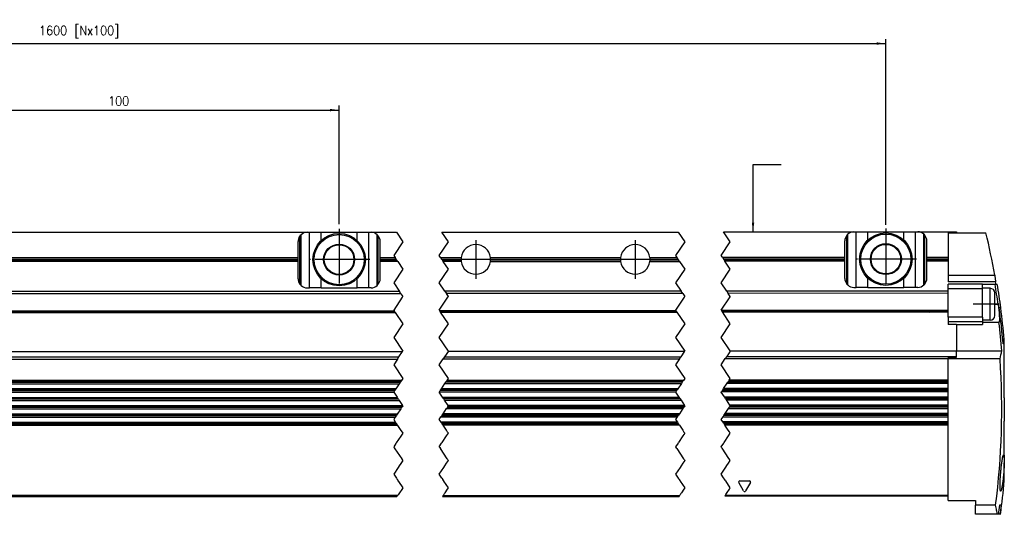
# Model space of a CAD drawing. Header units: millimetres. Extents: x -285 to 2170, y -280 to 203.
# Tile 8 of 32: x 1 to 218, y -18 to 90. Entities that reach past the tile are written whole.
import ezdxf

# ---------------------------------------------------------------- set-up
doc = ezdxf.new("R2010")
doc.units = ezdxf.units.MM
doc.linetypes.add('DOT_CENTER', pattern=[14, 12, -1, 0, -1])
doc.layers.add('1', color=7, linetype='Continuous')
doc.styles.add('CONVERTER_11', font='txt.shx', dxfattribs={"width": 0.9})
doc.dimstyles.new('ME10_DIM_43', dxfattribs={"dimtxt": 2, "dimasz": 2, "dimexe": 1, "dimexo": 1, "dimgap": 1, "dimtad": 1, "dimdsep": 46, "dimtxsty": 'CONVERTER_11', "dimsah": 1, "dimcen": 0.09, "dimclrd": 2, "dimclre": 2, "dimclrt": 2, "dimadec": 0, "dimazin": 0, "dimtfac": 1, "dimtdec": 4, "dimtix": 1, "dimtmove": 0, "dimatfit": 3, "dimfxl": 1, "dimtolj": 1, "dimtzin": 0, "dimarcsym": 0})
doc.dimstyles.new('ME10_DIM_47', dxfattribs={"dimtxt": 2, "dimasz": 2, "dimexe": 1, "dimexo": 1, "dimgap": 1, "dimtad": 1, "dimdsep": 46, "dimtxsty": 'CONVERTER_11', "dimsah": 1, "dimcen": 0.09, "dimclrd": 2, "dimclre": 2, "dimclrt": 2, "dimadec": 0, "dimazin": 0, "dimtfac": 1, "dimtdec": 4, "dimtix": 1, "dimtmove": 0, "dimatfit": 3, "dimfxl": 1, "dimtolj": 1, "dimtzin": 0, "dimarcsym": 0})
doc.dimstyles.get("Standard").update_dxf_attribs({"dimtxt": 0.18, "dimasz": 0.18, "dimexe": 0.18, "dimexo": 0.0625, "dimgap": 0.09, "dimtad": 0, "dimtih": 1, "dimtoh": 1, "dimdec": 4, "dimzin": 0, "dimdsep": 46, "dimtxsty": 'Standard', "dimcen": 0.09, "dimadec": 0, "dimazin": 0, "dimtfac": 1, "dimtdec": 4, "dimtofl": 0, "dimtmove": 0, "dimatfit": 3, "dimfxl": 1, "dimtolj": 1, "dimtzin": 0, "dimarcsym": 0})

# ---------------------------------------------------------------- blocks, each defined once
blk = doc.blocks.new('REGLA__36', base_point=(-163.4, -18.42))
at = {"color": 7, "linetype": 'Continuous'}
for p, q in [((-21.4, 43.58), (64.6, 43.59)), ((64.6, 43.59), (65.1, 43.59)), ((65.1, 43.59), (67.66, 43.59)), ((67.66, 43.59), (75.54, 43.59)), ((75.54, 43.59), (78.1, 43.59)), ((78.1, 43.59), (78.6, 43.59)), ((78.6, 43.59), (84.17, 43.59)), ((94.15, 43.63), (146.03, 43.63)), ((156, 43.68), (184.6, 43.68)), ((184.6, 43.68), (185.1, 43.68)), ((185.1, 43.68), (187.66, 43.68)), ((187.66, 43.68), (195.54, 43.69)), ((195.54, 43.69), (198.1, 43.69)), ((198.1, 43.69), (198.6, 43.69)), ((198.6, 43.69), (207.1, 43.69)), ((205.3, 43.49), (205.3, 38.13)), ((205.3, 43.49), (207.1, 43.49)), ((207.1, 43.69), (207.1, 43.49)), ((207.1, 43.49), (213.56, 43.49)), ((62.6, 38.03), (62.6, 41.59)), ((79.96, 31.93), (79.96, 43.05)), ((80.12, 42.88), (80.12, 32.1)), ((80.6, 38.03), (80.6, 41.59)), ((182.6, 38.13), (182.6, 41.68)), ((199.96, 32.03), (199.96, 43.15)), ((200.12, 42.98), (200.12, 32.19)), ((200.6, 38.13), (200.6, 41.69)), ((-19.4, 38.03), (62.6, 38.03)), ((62.6, 37.15), (-19.4, 37.14)), ((62.6, 37.15), (62.6, 38.03)), ((62.6, 33.39), (62.6, 37.15)), ((80.6, 38.03), (83.88, 38.03)), ((80.6, 37.15), (80.6, 38.03)), ((80.6, 33.39), (80.6, 37.15)), ((84.47, 37.15), (80.6, 37.15)), ((93.85, 38.07), (98.38, 38.07)), ((98.38, 37.19), (94.44, 37.19)), ((104.82, 38.07), (133.38, 38.07)), ((104.82, 37.19), (133.38, 37.19)), ((139.82, 38.07), (145.74, 38.08)), ((139.82, 37.19), (146.33, 37.19)), ((155.71, 38.12), (182.6, 38.13)), ((182.6, 37.24), (156.29, 37.24)), ((182.6, 37.24), (182.6, 38.13)), ((182.6, 33.48), (182.6, 37.24)), ((200.6, 37.24), (200.6, 38.13)), ((200.6, 38.13), (205.3, 38.13)), ((200.6, 33.49), (200.6, 37.24)), ((205.3, 37.24), (200.6, 37.24)), ((205.3, 38.13), (205.3, 37.24)), ((205.3, 37.24), (205.3, 34.19)), ((205.3, 34.19), (215.5, 34.19)), ((205.3, 34.19), (205.3, 32.69)), ((215.67, 32.69), (205.3, 32.69)), ((84.84, 30.59), (-151.1, 30.58)), ((64.6, 31.39), (65.1, 31.39)), ((67.66, 31.39), (65.1, 31.39)), ((67.66, 31.39), (75.54, 31.39)), ((78.1, 31.39), (75.54, 31.39)), ((78.6, 31.39), (78.1, 31.39)), ((146.7, 30.63), (94.82, 30.63)), ((205.3, 30.69), (156.67, 30.68)), ((184.6, 31.48), (185.1, 31.48)), ((187.66, 31.48), (185.1, 31.48)), ((187.66, 31.48), (195.54, 31.49)), ((198.1, 31.49), (195.54, 31.49)), ((198.6, 31.49), (198.1, 31.49)), ((205.3, 31.19), (205.3, 32.19)), ((212.8, 32.19), (205.3, 32.19)), ((205.3, 30.69), (205.3, 31.19)), ((205.3, 30.19), (205.3, 30.69)), ((212.8, 32.19), (215.57, 32.19)), ((212.8, 31.29), (212.8, 32.19)), ((212.8, 31.19), (212.8, 31.29)), ((214.5, 31.29), (212.8, 31.29)), ((212.8, 24.94), (212.8, 31.19)), ((215.5, 27.79), (215.5, 30.29)), ((215.57, 32.19), (216.07, 32.19)), ((205.3, 26.48), (205.3, 30.19)), ((-151.1, 26.17), (83.78, 26.19)), ((-147.03, 26), (83.89, 26.01)), ((93.75, 26.23), (145.63, 26.23)), ((93.87, 26.05), (145.75, 26.05)), ((155.6, 26.28), (205.3, 26.28)), ((155.72, 26.1), (201.23, 26.11)), ((201.05, 26.28), (201.3, 26.04)), ((201.3, 26.28), (201.3, 26.04)), ((205.3, 26.04), (201.3, 26.04)), ((205.3, 24.94), (205.3, 26.48)), ((215.5, 25.29), (215.5, 27.79)), ((216.82, 26.99), (216.48, 26.99)), ((216.84, 26.99), (216.82, 26.99)), ((205.3, 24.94), (205.3, 23.95)), ((205.3, 23.95), (205.3, 23.37)), ((212.8, 24.94), (212.8, 24.29)), ((212.8, 24.29), (212.8, 23.95)), ((214.5, 24.29), (212.8, 24.29)), ((212.8, 23.95), (212.8, 23.81)), ((216.42, 23.81), (212.8, 23.81)), ((212.8, 23.81), (212.8, 23.37)), ((207.1, 23.37), (205.3, 23.37)), ((207.1, 23.37), (207.1, 17.55)), ((207.1, 23.37), (207.1, 23.37)), ((207.1, 23.37), (212.8, 23.37)), ((217.6, 19.09), (217.6, 20.08)), ((-152.9, 17.44), (85.54, 17.46)), ((95.57, 17.5), (147.46, 17.5)), ((157.42, 17.55), (207.1, 17.55)), ((207.1, 17.55), (207.1, 17.55)), ((207.1, 17.55), (217.02, 17.55)), ((207.1, 16.33), (207.1, 17.55)), ((217.6, 19.09), (217.35, 19.09)), ((217.6, 7.26), (217.6, 19.09)), ((205.3, 16.21), (207.1, 16.21)), ((205.3, 16.21), (205.3, 15.86)), ((205.3, 15.86), (205.3, 15.81)), ((205.3, 11.13), (205.3, 15.81)), ((216.66, 15.81), (205.3, 15.81)), ((207.1, 16.21), (207.1, 16.33)), ((85.26, 11.04), (-151.1, 11.02)), ((147.18, 11.08), (95.29, 11.08)), ((205.3, 11.13), (157.21, 11.13)), ((205.3, 10.45), (205.3, 11.13)), ((-151.1, 10.34), (84.8, 10.35)), ((84.04, 9.2), (-151.1, 9.19)), ((145.95, 9.25), (94.06, 9.24)), ((94.83, 10.39), (146.72, 10.4)), ((205.3, 9.3), (155.99, 9.3)), ((156.75, 10.45), (205.3, 10.45)), ((205.3, 9.3), (205.3, 10.45)), ((205.3, 8.62), (205.3, 9.3)), ((-151.1, 8.5), (83.58, 8.52)), ((-151.1, 7.35), (84.32, 7.37)), ((-151.1, 6.67), (84.78, 6.69)), ((93.61, 8.56), (145.5, 8.56)), ((94.3, 7.41), (146.18, 7.41)), ((94.75, 6.73), (146.64, 6.73)), ((155.53, 8.61), (205.3, 8.62)), ((156.15, 7.46), (205.3, 7.47)), ((156.6, 6.78), (205.3, 6.78)), ((205.3, 7.47), (205.3, 8.62)), ((205.3, 6.78), (205.3, 7.47)), ((205.3, 5.63), (205.3, 6.78)), ((85.54, 5.54), (-151.1, 5.52)), ((-151.1, 4.84), (85.14, 4.85)), ((95.16, 4.89), (147.05, 4.9)), ((147.4, 5.58), (95.52, 5.58)), ((157.09, 4.95), (205.3, 4.95)), ((205.3, 5.63), (157.37, 5.63)), ((205.3, 4.95), (205.3, 5.63)), ((205.3, 3.8), (205.3, 4.95)), ((84.37, 3.7), (-151.1, 3.69)), ((-151.1, 3.01), (83.92, 3.02)), ((93.94, 3.06), (145.83, 3.06)), ((146.29, 3.75), (94.4, 3.74)), ((155.86, 3.11), (205.3, 3.12)), ((205.3, 3.8), (156.32, 3.8)), ((205.3, 3.12), (205.3, 3.8)), ((205.3, 1.97), (205.3, 3.12)), ((83.99, 1.87), (-151.1, 1.86)), ((84.44, 1.19), (-151.1, 1.17)), ((145.85, 1.91), (93.96, 1.91)), ((146.3, 1.23), (94.42, 1.23)), ((205.3, 1.97), (155.81, 1.96)), ((205.3, 1.28), (156.27, 1.28)), ((205.3, 1.28), (205.3, 1.97)), ((205.3, -14.11), (205.3, 1.28)), ((217.6, -5.87), (217.6, 2.16)), ((217.6, -5.87), (217.6, -6.98)), ((217.6, -10.94), (217.6, -6.98)), ((-151.1, -14.42), (84.3, -14.41)), ((94.32, -14.37), (146.21, -14.37)), ((205.3, -14.31), (156.24, -14.32)), ((205.3, -15.31), (205.3, -14.11)), ((205.3, -15.31), (211.3, -15.31)), ((211.3, -15.31), (211.3, -16.33)), ((211.3, -18.31), (211.3, -16.33)), ((215.7, -16.33), (211.3, -16.33)), ((216.58, -16.26), (217.01, -16.26)), ((216.11, -18.31), (211.3, -18.31)), ((216.31, -18.31), (216.11, -18.31)), ((216.74, -18.31), (216.31, -18.31)), ((216.75, -18.31), (216.74, -18.31))]:
    blk.add_line(p, q, dxfattribs=at)
at = {"color": 3, "linetype": 'Continuous'}
for p, q in [((65.1, 31.39), (65.1, 43.59)), ((67.66, 41.78), (67.66, 43.59)), ((75.54, 41.78), (75.54, 43.59)), ((78.1, 31.39), (78.1, 43.59)), ((185.1, 31.48), (185.1, 43.68)), ((187.66, 41.87), (187.66, 43.68)), ((195.54, 41.87), (195.54, 43.69)), ((198.1, 31.49), (198.1, 43.69)), ((62.93, 42.7), (62.93, 32.28)), ((63.23, 31.93), (63.23, 43.05)), ((182.93, 42.79), (182.93, 32.38)), ((183.23, 32.02), (183.23, 43.14)), ((-19.4, 37.65), (62.6, 37.66)), ((-19.4, 37.51), (62.6, 37.52)), ((80.6, 37.66), (84.13, 37.66)), ((80.6, 37.52), (84.22, 37.52)), ((94.1, 37.7), (98.35, 37.7)), ((94.2, 37.56), (98.35, 37.56)), ((104.85, 37.7), (133.35, 37.7)), ((104.85, 37.56), (133.35, 37.56)), ((139.85, 37.7), (145.99, 37.7)), ((139.85, 37.56), (146.08, 37.56)), ((155.95, 37.75), (182.6, 37.76)), ((156.05, 37.61), (182.6, 37.61)), ((200.6, 37.76), (205.3, 37.76)), ((200.6, 37.61), (205.3, 37.62)), ((67.66, 31.39), (67.66, 33.4)), ((75.54, 31.39), (75.54, 33.4)), ((187.66, 31.48), (187.66, 33.5)), ((195.54, 31.49), (195.54, 33.5)), ((212.8, 31.19), (205.3, 31.19)), ((214.5, 27.79), (214.5, 31.29)), ((85.17, 30.09), (-151.1, 30.08)), ((147.03, 30.13), (95.15, 30.13)), ((205.3, 30.19), (157, 30.18)), ((-151.1, 26.37), (83.64, 26.39)), ((-146.92, 26.1), (83.82, 26.12)), ((93.62, 26.43), (145.5, 26.43)), ((93.8, 26.16), (145.68, 26.16)), ((155.47, 26.48), (205.3, 26.48)), ((155.65, 26.21), (201.12, 26.21)), ((214.5, 24.29), (214.5, 27.79)), ((215.5, 27.8), (216.24, 27.8)), ((212.8, 24.94), (205.3, 24.94)), ((212.8, 23.95), (205.3, 23.95)), ((-152.9, 16.22), (84.72, 16.23)), ((-151.1, 15.75), (84.41, 15.77)), ((94.44, 15.81), (146.33, 15.81)), ((94.75, 16.27), (146.64, 16.28)), ((156.36, 15.86), (205.3, 15.86)), ((156.67, 16.32), (207.1, 16.33)), ((146.99, 10.81), (95.11, 10.81)), ((205.3, 10.86), (157.03, 10.86)), ((85.08, 10.77), (-151.1, 10.75)), ((84.99, 10.62), (-151.1, 10.61)), ((83.86, 8.93), (-151.1, 8.92)), ((83.76, 8.79), (-151.1, 8.78)), ((145.68, 8.83), (93.79, 8.83)), ((145.77, 8.98), (93.88, 8.97)), ((146.9, 10.67), (95.01, 10.66)), ((205.3, 8.89), (155.71, 8.88)), ((205.3, 9.03), (155.81, 9.02)), ((205.3, 10.72), (156.93, 10.72)), ((84.5, 7.1), (-151.1, 7.08)), ((84.6, 6.96), (-151.1, 6.94)), ((146.36, 7.14), (94.48, 7.14)), ((146.45, 7), (94.57, 7)), ((205.3, 7.19), (156.33, 7.19)), ((205.3, 7.05), (156.42, 7.05)), ((85.41, 5.27), (-151.1, 5.25)), ((85.32, 5.13), (-151.1, 5.11)), ((147.23, 5.17), (95.35, 5.16)), ((147.33, 5.31), (95.44, 5.31)), ((205.3, 5.22), (157.27, 5.22)), ((205.3, 5.36), (157.36, 5.36)), ((84.19, 3.43), (-151.1, 3.42)), ((84.1, 3.29), (-151.1, 3.28)), ((146.01, 3.34), (94.12, 3.33)), ((146.11, 3.48), (94.22, 3.47)), ((205.3, 3.39), (156.05, 3.38)), ((205.3, 3.53), (156.14, 3.53)), ((84.17, 1.6), (-151.1, 1.58)), ((84.26, 1.46), (-151.1, 1.44)), ((146.03, 1.64), (94.14, 1.64)), ((146.12, 1.5), (94.24, 1.5)), ((205.3, 1.7), (155.99, 1.69)), ((205.3, 1.55), (156.09, 1.55)), ((160.38, -13.19), (159.32, -11.34)), ((159.53, -10.97), (161.67, -10.97)), ((161.88, -11.34), (160.82, -13.19)), ((84.43, -14.21), (-151.1, -14.22)), ((94.46, -14.17), (146.34, -14.17)), ((156.38, -14.12), (205.3, -14.11))]:
    blk.add_line(p, q, dxfattribs=at)
at = {"color": 2, "linetype": 'DOT_CENTER'}
for p, q in [((84.17, 43.59), (85.57, 41.5)), ((95.57, 41.5), (94.15, 43.63)), ((146.03, 43.63), (147.46, 41.5)), ((157.46, 41.5), (156, 43.68)), ((85.57, 41.5), (83.57, 38.5)), ((93.57, 38.5), (95.57, 41.5)), ((147.46, 41.5), (145.46, 38.5)), ((155.46, 38.5), (157.46, 41.5)), ((83.57, 38.5), (83.88, 38.03)), ((84.13, 37.66), (83.88, 38.03)), ((84.13, 37.66), (84.22, 37.52)), ((84.47, 37.15), (84.22, 37.52)), ((84.47, 37.15), (85.57, 35.5)), ((93.85, 38.07), (93.57, 38.5)), ((93.85, 38.07), (94.1, 37.7)), ((94.2, 37.56), (94.1, 37.7)), ((94.2, 37.56), (94.44, 37.19)), ((95.57, 35.5), (94.44, 37.19)), ((145.46, 38.5), (145.74, 38.08)), ((145.99, 37.7), (145.74, 38.08)), ((145.99, 37.7), (146.08, 37.56)), ((146.33, 37.19), (146.08, 37.56)), ((146.33, 37.19), (147.46, 35.5)), ((155.71, 38.12), (155.46, 38.5)), ((155.71, 38.12), (155.95, 37.75)), ((156.05, 37.61), (155.95, 37.75)), ((156.05, 37.61), (156.29, 37.24)), ((157.46, 35.5), (156.29, 37.24)), ((85.57, 35.5), (83.57, 32.5)), ((93.57, 32.5), (95.57, 35.5)), ((147.46, 35.5), (145.46, 32.5)), ((155.46, 32.5), (157.46, 35.5)), ((83.57, 32.5), (84.84, 30.59)), ((94.82, 30.63), (93.57, 32.5)), ((145.46, 32.5), (146.7, 30.63)), ((156.67, 30.68), (155.46, 32.5)), ((85.17, 30.09), (84.84, 30.59)), ((94.82, 30.63), (95.15, 30.13)), ((147.03, 30.13), (146.7, 30.63)), ((156.67, 30.68), (157, 30.18)), ((85.45, 29.32), (83.57, 26.5)), ((85.17, 30.09), (85.57, 29.5)), ((85.57, 29.5), (85.45, 29.32)), ((93.57, 26.5), (95.47, 29.36)), ((95.57, 29.5), (95.15, 30.13)), ((95.47, 29.36), (95.57, 29.5)), ((147.36, 29.36), (145.46, 26.5)), ((147.03, 30.13), (147.46, 29.5)), ((147.46, 29.5), (147.36, 29.36)), ((155.46, 26.5), (157.4, 29.41)), ((157.46, 29.5), (157, 30.18)), ((157.4, 29.41), (157.46, 29.5)), ((83.57, 26.5), (83.64, 26.39)), ((83.64, 26.39), (83.78, 26.19)), ((83.78, 26.19), (83.82, 26.12)), ((83.89, 26.01), (83.82, 26.12)), ((83.89, 26.01), (85.57, 23.5)), ((93.62, 26.43), (93.57, 26.5)), ((93.62, 26.43), (93.75, 26.23)), ((93.8, 26.16), (93.75, 26.23)), ((93.8, 26.16), (93.87, 26.05)), ((95.57, 23.5), (93.87, 26.05)), ((145.46, 26.5), (145.5, 26.43)), ((145.63, 26.23), (145.5, 26.43)), ((145.63, 26.23), (145.68, 26.16)), ((145.75, 26.05), (145.68, 26.16)), ((145.75, 26.05), (147.46, 23.5)), ((155.47, 26.48), (155.46, 26.5)), ((155.47, 26.48), (155.6, 26.28)), ((155.65, 26.21), (155.6, 26.28)), ((155.65, 26.21), (155.72, 26.1)), ((157.46, 23.5), (155.72, 26.1)), ((85.57, 23.5), (83.57, 20.5)), ((93.57, 20.5), (95.57, 23.5)), ((147.46, 23.5), (145.46, 20.5)), ((155.46, 20.5), (157.46, 23.5)), ((83.57, 20.5), (85.57, 17.5)), ((95.57, 17.5), (93.57, 20.5)), ((145.46, 20.5), (147.46, 17.5)), ((157.42, 17.55), (155.46, 20.5)), ((84.72, 16.23), (85.54, 17.46)), ((85.57, 17.5), (85.54, 17.46)), ((95.57, 17.5), (94.75, 16.27)), ((95.57, 17.5), (95.57, 17.5)), ((146.64, 16.28), (147.46, 17.5)), ((157.46, 17.5), (156.67, 16.32)), ((157.42, 17.55), (157.46, 17.5)), ((84.41, 15.77), (83.57, 14.5)), ((84.41, 15.77), (84.72, 16.23)), ((93.57, 14.5), (94.44, 15.81)), ((94.75, 16.27), (94.44, 15.81)), ((146.33, 15.81), (145.46, 14.5)), ((146.33, 15.81), (146.64, 16.28)), ((155.46, 14.5), (156.36, 15.86)), ((156.67, 16.32), (156.36, 15.86)), ((83.57, 14.5), (85.57, 11.5)), ((95.57, 11.5), (93.57, 14.5)), ((145.46, 14.5), (147.46, 11.5)), ((157.46, 11.5), (155.46, 14.5)), ((85.26, 11.04), (85.08, 10.77)), ((85.57, 11.5), (85.26, 11.04)), ((95.11, 10.81), (95.29, 11.08)), ((95.29, 11.08), (95.57, 11.5)), ((146.99, 10.81), (146.9, 10.67)), ((147.18, 11.08), (146.99, 10.81)), ((147.46, 11.5), (147.18, 11.08)), ((156.93, 10.72), (157.03, 10.86)), ((157.03, 10.86), (157.21, 11.13)), ((157.21, 11.13), (157.46, 11.5)), ((83.76, 8.79), (83.58, 8.52)), ((83.86, 8.93), (83.76, 8.79)), ((84.04, 9.2), (83.86, 8.93)), ((84.8, 10.35), (84.04, 9.2)), ((84.99, 10.62), (84.8, 10.35)), ((85.08, 10.77), (84.99, 10.62)), ((93.61, 8.56), (93.79, 8.83)), ((93.79, 8.83), (93.88, 8.97)), ((93.88, 8.97), (94.06, 9.24)), ((94.06, 9.24), (94.83, 10.39)), ((94.83, 10.39), (95.01, 10.66)), ((95.01, 10.66), (95.11, 10.81)), ((145.68, 8.83), (145.5, 8.56)), ((145.77, 8.98), (145.68, 8.83)), ((145.95, 9.25), (145.77, 8.98)), ((146.72, 10.4), (145.95, 9.25)), ((146.9, 10.67), (146.72, 10.4)), ((155.53, 8.61), (155.71, 8.88)), ((155.71, 8.88), (155.81, 9.02)), ((155.81, 9.02), (155.99, 9.3)), ((155.99, 9.3), (156.75, 10.45)), ((156.75, 10.45), (156.93, 10.72)), ((83.58, 8.52), (83.57, 8.5)), ((83.57, 8.5), (84.32, 7.37)), ((84.32, 7.37), (84.5, 7.1)), ((84.5, 7.1), (84.6, 6.96)), ((84.6, 6.96), (84.78, 6.69)), ((84.78, 6.69), (85.54, 5.54)), ((93.57, 8.5), (93.61, 8.56)), ((94.3, 7.41), (93.57, 8.5)), ((94.48, 7.14), (94.3, 7.41)), ((94.57, 7), (94.48, 7.14)), ((94.75, 6.73), (94.57, 7)), ((95.52, 5.58), (94.75, 6.73)), ((145.5, 8.56), (145.46, 8.5)), ((145.46, 8.5), (146.18, 7.41)), ((146.18, 7.41), (146.36, 7.14)), ((146.36, 7.14), (146.45, 7)), ((146.45, 7), (146.64, 6.73)), ((146.64, 6.73), (147.4, 5.58)), ((155.46, 8.5), (155.53, 8.61)), ((156.15, 7.46), (155.46, 8.5)), ((156.33, 7.19), (156.15, 7.46)), ((156.42, 7.05), (156.33, 7.19)), ((156.6, 6.78), (156.42, 7.05)), ((157.37, 5.63), (156.6, 6.78)), ((85.14, 4.85), (84.37, 3.7)), ((85.32, 5.13), (85.14, 4.85)), ((85.41, 5.27), (85.32, 5.13)), ((85.57, 5.5), (85.41, 5.27)), ((85.54, 5.54), (85.57, 5.5)), ((94.4, 3.74), (95.16, 4.89)), ((95.16, 4.89), (95.35, 5.16)), ((95.35, 5.16), (95.44, 5.31)), ((95.44, 5.31), (95.57, 5.5)), ((95.57, 5.5), (95.52, 5.58)), ((147.05, 4.9), (146.29, 3.75)), ((147.23, 5.17), (147.05, 4.9)), ((147.33, 5.31), (147.23, 5.17)), ((147.46, 5.5), (147.33, 5.31)), ((147.4, 5.58), (147.46, 5.5)), ((156.32, 3.8), (157.09, 4.95)), ((157.09, 4.95), (157.27, 5.22)), ((157.27, 5.22), (157.36, 5.36)), ((157.36, 5.36), (157.46, 5.5)), ((157.46, 5.5), (157.37, 5.63)), ((83.92, 3.02), (83.57, 2.5)), ((83.57, 2.5), (83.99, 1.87)), ((84.1, 3.29), (83.92, 3.02)), ((84.19, 3.43), (84.1, 3.29)), ((84.37, 3.7), (84.19, 3.43)), ((93.57, 2.5), (93.94, 3.06)), ((93.96, 1.91), (93.57, 2.5)), ((93.94, 3.06), (94.12, 3.33)), ((94.12, 3.33), (94.22, 3.47)), ((94.22, 3.47), (94.4, 3.74)), ((145.83, 3.06), (145.46, 2.5)), ((145.46, 2.5), (145.85, 1.91)), ((146.01, 3.34), (145.83, 3.06)), ((146.11, 3.48), (146.01, 3.34)), ((146.29, 3.75), (146.11, 3.48)), ((155.46, 2.5), (155.86, 3.11)), ((155.81, 1.96), (155.46, 2.5)), ((155.86, 3.11), (156.05, 3.38)), ((156.05, 3.38), (156.14, 3.53)), ((156.14, 3.53), (156.32, 3.8)), ((83.99, 1.87), (84.17, 1.6)), ((84.17, 1.6), (84.23, 1.51)), ((84.23, 1.51), (84.26, 1.46)), ((84.26, 1.46), (84.44, 1.19)), ((84.44, 1.19), (85.17, 0.1)), ((85.17, 0.1), (85.43, -0.3)), ((94.14, 1.64), (93.96, 1.91)), ((94.21, 1.55), (94.14, 1.64)), ((94.24, 1.5), (94.21, 1.55)), ((94.42, 1.23), (94.24, 1.5)), ((95.15, 0.14), (94.42, 1.23)), ((95.41, -0.26), (95.15, 0.14)), ((145.85, 1.91), (146.03, 1.64)), ((146.03, 1.64), (146.09, 1.55)), ((146.09, 1.55), (146.12, 1.5)), ((146.12, 1.5), (146.3, 1.23)), ((146.3, 1.23), (147.03, 0.14)), ((147.03, 0.14), (147.29, -0.25)), ((155.99, 1.69), (155.81, 1.96)), ((156.06, 1.6), (155.99, 1.69)), ((156.09, 1.55), (156.06, 1.6)), ((156.27, 1.28), (156.09, 1.55)), ((157, 0.19), (156.27, 1.28)), ((157.26, -0.21), (157, 0.19)), ((85.14, -1.15), (84.15, -2.62)), ((85.57, -0.5), (85.14, -1.15)), ((85.43, -0.3), (85.57, -0.5)), ((94.18, -2.58), (95.16, -1.11)), ((95.16, -1.11), (95.57, -0.5)), ((95.57, -0.5), (95.41, -0.26)), ((147.05, -1.11), (146.07, -2.58)), ((147.46, -0.5), (147.05, -1.11)), ((147.29, -0.25), (147.46, -0.5)), ((156.1, -2.53), (157.08, -1.06)), ((157.08, -1.06), (157.46, -0.5)), ((157.46, -0.5), (157.26, -0.21)), ((84.06, -2.76), (83.57, -3.5)), ((83.57, -3.5), (83.71, -3.71)), ((83.71, -3.71), (83.84, -3.91)), ((83.84, -3.91), (85.33, -6.15)), ((84.15, -2.62), (84.06, -2.76)), ((93.57, -3.5), (94.09, -2.72)), ((93.68, -3.67), (93.57, -3.5)), ((93.68, -3.67), (93.82, -3.87)), ((95.31, -6.11), (93.82, -3.87)), ((94.18, -2.58), (94.09, -2.72)), ((145.98, -2.71), (145.46, -3.5)), ((145.46, -3.5), (145.57, -3.67)), ((145.7, -3.87), (145.57, -3.67)), ((145.7, -3.87), (147.19, -6.1)), ((145.98, -2.71), (146.07, -2.58)), ((155.46, -3.5), (156.01, -2.67)), ((155.53, -3.62), (155.46, -3.5)), ((155.53, -3.62), (155.67, -3.82)), ((157.16, -6.05), (155.67, -3.82)), ((156.01, -2.67), (156.1, -2.53)), ((85.33, -6.15), (85.38, -6.22)), ((85.38, -6.22), (85.51, -6.41)), ((85.51, -6.41), (85.57, -6.5)), ((95.35, -6.18), (95.31, -6.11)), ((95.48, -6.37), (95.35, -6.18)), ((95.57, -6.5), (95.48, -6.37)), ((147.19, -6.1), (147.24, -6.17)), ((147.24, -6.17), (147.37, -6.37)), ((147.37, -6.37), (147.46, -6.5)), ((157.21, -6.13), (157.16, -6.05)), ((157.33, -6.32), (157.21, -6.13)), ((157.46, -6.5), (157.33, -6.32)), ((84.53, -8.06), (83.57, -9.5)), ((84.78, -7.69), (84.53, -8.06)), ((85.14, -7.15), (84.78, -7.69)), ((85.57, -6.5), (85.14, -7.15)), ((93.57, -9.5), (94.56, -8.02)), ((94.56, -8.02), (94.8, -7.65)), ((94.8, -7.65), (95.17, -7.11)), ((95.17, -7.11), (95.57, -6.5)), ((146.45, -8.01), (145.46, -9.5)), ((146.69, -7.64), (146.45, -8.01)), ((147.05, -7.1), (146.69, -7.64)), ((147.46, -6.5), (147.05, -7.1)), ((155.46, -9.5), (156.48, -7.97)), ((156.48, -7.97), (156.73, -7.6)), ((156.73, -7.6), (157.09, -7.05)), ((157.09, -7.05), (157.46, -6.5)), ((83.57, -9.5), (84.16, -10.39)), ((84.16, -10.39), (84.35, -10.68)), ((84.35, -10.68), (84.37, -10.7)), ((84.37, -10.7), (84.53, -10.94)), ((94.14, -10.35), (93.57, -9.5)), ((94.14, -10.35), (94.33, -10.64)), ((94.33, -10.64), (94.35, -10.67)), ((94.5, -10.9), (94.35, -10.67)), ((145.46, -9.5), (146.02, -10.35)), ((146.21, -10.63), (146.02, -10.35)), ((146.23, -10.66), (146.21, -10.63)), ((146.23, -10.66), (146.38, -10.89)), ((155.99, -10.3), (155.46, -9.5)), ((156.18, -10.59), (155.99, -10.3)), ((156.2, -10.61), (156.18, -10.59)), ((156.35, -10.84), (156.2, -10.61)), ((84.59, -11.03), (84.53, -10.94)), ((84.59, -11.03), (84.63, -11.08)), ((84.63, -11.08), (85.57, -12.5)), ((85.33, -12.86), (84.83, -13.61)), ((85.57, -12.5), (85.33, -12.86)), ((94.56, -10.99), (94.5, -10.9)), ((94.6, -11.05), (94.56, -10.99)), ((95.57, -12.5), (94.6, -11.05)), ((94.86, -13.57), (95.36, -12.82)), ((95.36, -12.82), (95.57, -12.5)), ((146.38, -10.89), (146.45, -10.99)), ((146.45, -10.99), (146.48, -11.04)), ((146.48, -11.04), (147.46, -12.5)), ((147.25, -12.81), (146.74, -13.57)), ((147.46, -12.5), (147.25, -12.81)), ((156.41, -10.94), (156.35, -10.84)), ((156.45, -10.99), (156.41, -10.94)), ((157.46, -12.5), (156.45, -10.99)), ((156.78, -13.52), (157.28, -12.76)), ((157.28, -12.76), (157.46, -12.5)), ((84.3, -14.41), (84.43, -14.21)), ((84.53, -14.06), (84.43, -14.21)), ((84.7, -13.81), (84.53, -14.06)), ((84.83, -13.61), (84.7, -13.81)), ((94.46, -14.17), (94.32, -14.37)), ((94.46, -14.17), (94.56, -14.02)), ((94.56, -14.02), (94.72, -13.77)), ((94.72, -13.77), (94.86, -13.57)), ((146.21, -14.37), (146.34, -14.17)), ((146.45, -14.01), (146.34, -14.17)), ((146.61, -13.77), (146.45, -14.01)), ((146.74, -13.57), (146.61, -13.77)), ((156.38, -14.12), (156.24, -14.32)), ((156.38, -14.12), (156.48, -13.96)), ((156.48, -13.96), (156.64, -13.72)), ((156.64, -13.72), (156.78, -13.52))]:
    blk.add_line(p, q, dxfattribs=at)
at = {"color": 7, "linetype": 'Continuous'}
for centre, radius in [((71.6, 37.59), 5.75), ((191.6, 37.69), 5.75), ((71.6, 37.59), 5.5), ((191.6, 37.69), 5.5), ((191.6, 37.69), 3.4), ((71.6, 37.59), 3.4), ((71.6, 37.59), 3.25), ((191.6, 37.69), 3.25)]:
    blk.add_circle(centre, radius, dxfattribs=at)
for centre, radius, start, end in [((64.6, 41.59), 2, 90.0039, 133.1086), ((78.6, 41.59), 2, 46.8992, 90.0039), ((184.6, 41.68), 2, 90.0039, 133.1086), ((198.6, 41.69), 2, 46.8992, 90.0039), ((50.33, 4.69), 167.78, 10.1243, 13.3683), ((64.6, 41.59), 2, 146.4466, 180.0039), ((64.6, 41.59), 2, 133.1086, 146.4466), ((78.6, 41.59), 2, 40.3188, 46.8992), ((78.6, 41.59), 2, 0.0039, 40.3188), ((184.6, 41.68), 2, 146.4466, 180.0039), ((184.6, 41.68), 2, 133.1086, 146.4466), ((198.6, 41.69), 2, 40.3188, 46.8992), ((198.6, 41.69), 2, 0.0039, 40.3188), ((101.6, 37.63), 3.25, 7.81, 172.1977), ((136.6, 37.63), 3.25, 7.81, 172.1977), ((101.6, 37.63), 3.25, 172.1977, 178.7572), ((101.6, 37.63), 3.25, 178.7572, 181.2506), ((101.6, 37.63), 3.25, 181.2506, 187.81), ((101.6, 37.63), 3.25, 187.81, 352.1977), ((101.6, 37.63), 3.25, 1.2506, 7.81), ((101.6, 37.63), 3.25, 352.1977, 358.7572), ((101.6, 37.63), 3.25, 358.7572, 1.2506), ((136.6, 37.63), 3.25, 172.1977, 178.7572), ((136.6, 37.63), 3.25, 178.7572, 181.2506), ((136.6, 37.63), 3.25, 181.2506, 187.81), ((136.6, 37.63), 3.25, 187.81, 352.1977), ((136.6, 37.63), 3.25, 1.2506, 7.81), ((136.6, 37.63), 3.25, 352.1977, 358.7572), ((136.6, 37.63), 3.25, 358.7572, 1.2506), ((64.6, 33.39), 2, 180.0039, 213.5612), ((78.6, 33.39), 2, 319.689, 0.0039), ((184.6, 33.48), 2, 180.0039, 213.5612), ((198.6, 33.49), 2, 319.689, 0.0039), ((50.33, 4.69), 167.7, 9.4358, 9.6092), ((64.6, 33.39), 2, 213.5612, 226.8992), ((64.6, 33.39), 2, 226.8992, 270.0039), ((78.6, 33.39), 2, 270.0039, 313.1086), ((78.6, 33.39), 2, 313.1086, 319.689), ((184.6, 33.48), 2, 213.5612, 226.8992), ((184.6, 33.48), 2, 226.8992, 270.0039), ((198.6, 33.49), 2, 270.0039, 313.1086), ((198.6, 33.49), 2, 313.1086, 319.689), ((214.5, 30.29), 1, 0.0039, 90.0039), ((50.33, 4.69), 167.51, 7.9279, 9.4463), ((50.33, 4.69), 168, 7.6254, 9.4185), ((50.33, 4.69), 167.63, 4.9255, 7.6422), ((50.33, 4.69), 167.97, 5.2558, 7.6266), ((214.5, 25.29), 1, 270.0039, 0.0039), ((50.33, 4.69), 167.19, 4.4118, 6.5655), ((193.24, 21.65), 24.14, 346.009, 350.2317), ((50.33, 4.69), 166.7, 352.7546, 3.8251), ((50.33, 4.69), 168, 352.1299, 354.6589), ((50.33, 4.69), 167.57, 352.1095, 352.8162), ((50.33, 4.69), 167.99, 352.1297, 352.8345)]:
    blk.add_arc(centre, radius, start, end, dxfattribs=at)
at = {"color": 3, "linetype": 'Continuous'}
for centre, start, end in [((159.53, -11.22), 90.0039, 210.0039), ((161.67, -11.22), 330.0039, 90.0039), ((160.6, -13.07), 210.0039, 330.0039)]:
    blk.add_arc(centre, 0.25, start, end, dxfattribs=at)
at = {"color": 7, "linetype": 'Continuous'}
for points, knots in [([(215.5, 34.19), (215.53, 33.94), (215.59, 33.44), (215.65, 32.94), (215.67, 32.69)], [0, 0, 0, 0, 0.755339, 1.510283, 1.510283, 1.510283, 1.510283]), ([(216.24, 27.8), (216.26, 27.64), (216.3, 27.36), (216.35, 26.96), (216.39, 26.63), (216.42, 26.25), (216.46, 25.84), (216.49, 25.42), (216.51, 25.01), (216.53, 24.62), (216.52, 24.27), (216.5, 24.04), (216.47, 23.92), (216.45, 23.85), (216.43, 23.82), (216.42, 23.81)], [0, 0, 0, 0, 0.465733, 0.869463, 1.204539, 1.464279, 2.015822, 2.436525, 2.728311, 3.227813, 3.615414, 3.796681, 3.913382, 3.982049, 4.019031, 4.019031, 4.019031, 4.019031]), ([(217.6, 7.26), (217.6, 7.24), (217.6, 7.21), (217.6, 7.14), (217.6, 7.05), (217.6, 6.95), (217.6, 6.84), (217.6, 6.75), (217.6, 6.65), (217.6, 6.51), (217.6, 6.34), (217.6, 6.14), (217.6, 5.86), (217.6, 5.52), (217.6, 5.12), (217.6, 4.75), (217.6, 4.43), (217.6, 4.18), (217.6, 3.96), (217.6, 3.78), (217.6, 3.63), (217.6, 3.46), (217.6, 3.27), (217.6, 3.07), (217.6, 2.9), (217.6, 2.77), (217.6, 2.67), (217.6, 2.57), (217.6, 2.47), (217.6, 2.36), (217.6, 2.28), (217.6, 2.21), (217.6, 2.17), (217.6, 2.16)], [0, 0, 0, 0, 0.036126, 0.110454, 0.19531, 0.302839, 0.432247, 0.500215, 0.5996, 0.732333, 0.900345, 1.105567, 1.349929, 1.732237, 2.134967, 2.550028, 2.833262, 3.08664, 3.307588, 3.493532, 3.641901, 3.750121, 3.994479, 4.199697, 4.367706, 4.500436, 4.599818, 4.667784, 4.797187, 4.904712, 4.989562, 5.044781, 5.1, 5.1, 5.1, 5.1]), ([(216.81, -13.22), (216.79, -13.2), (216.74, -13.16), (216.72, -13), (216.69, -12.79), (216.68, -12.48), (216.67, -12.1), (216.68, -11.62), (216.7, -10.97), (216.74, -10.16), (216.8, -9.35), (216.86, -8.7), (216.9, -8.24), (216.94, -7.86), (216.98, -7.56), (217.02, -7.24), (217.07, -6.89), (217.12, -6.52), (217.17, -6.24), (217.21, -6.03), (217.24, -5.84), (217.28, -5.67), (217.33, -5.51), (217.37, -5.38), (217.4, -5.27), (217.46, -5.23), (217.47, -5.22)], [0, 0, 0, 0, 0.063063, 0.199214, 0.449817, 0.711732, 1.117708, 1.598525, 2.14495, 3.064765, 4.044046, 4.575578, 5.038162, 5.424623, 5.727756, 5.940326, 6.399249, 6.769298, 7.055746, 7.263809, 7.398638, 7.633036, 7.797999, 7.906578, 8.045714, 8.112447, 8.112447, 8.112447, 8.112447]), ([(217.47, -5.22), (217.49, -5.23), (217.54, -5.28), (217.55, -5.38), (217.58, -5.5), (217.59, -5.67), (217.6, -5.8), (217.6, -5.87)], [0, 0, 0, 0, 0.071818, 0.1904741, 0.2942583, 0.4532835, 0.6808325, 0.6808325, 0.6808325, 0.6808325]), ([(217.6, -6.98), (217.6, -7.11), (217.59, -7.36), (217.57, -7.71), (217.55, -8.04), (217.53, -8.38), (217.51, -8.76), (217.48, -9.13), (217.45, -9.47), (217.42, -9.79), (217.38, -10.18), (217.33, -10.62), (217.27, -11.12), (217.21, -11.63), (217.13, -12.11), (217.06, -12.49), (216.99, -12.8), (216.93, -13), (216.88, -13.15), (216.83, -13.2), (216.81, -13.22)], [0, 0, 0, 0, 0.39671, 0.757805, 1.063794, 1.376579, 1.767895, 2.229187, 2.470786, 2.799166, 3.197205, 3.647806, 4.133912, 4.691401, 5.182773, 5.59836, 5.861958, 6.116197, 6.244941, 6.325426, 6.325426, 6.325426, 6.325426]), ([(216.11, -18.31), (216.08, -18.17), (216.02, -17.87), (215.92, -17.4), (215.81, -16.88), (215.73, -16.52), (215.7, -16.33)], [0, 0, 0, 0, 0.428379, 0.908768, 1.44654, 2.02344, 2.02344, 2.02344, 2.02344])]:
    blk.add_open_spline(points, degree=3, knots=knots, dxfattribs=at)
at = {"layer": '1', "color": 2, "linetype": 'DOT_CENTER'}
for p, q in [((71.6, 44.34), (71.6, 30.84)), ((191.6, 44.44), (191.6, 30.94)), ((191.6, 44.19), (191.6, 31.19)), ((101.6, 41.88), (101.6, 33.38)), ((136.6, 41.88), (136.6, 33.38)), ((78.35, 37.59), (64.85, 37.59)), ((105.85, 37.63), (97.35, 37.63)), ((140.85, 37.63), (132.35, 37.63)), ((198.35, 37.69), (184.85, 37.69)), ((198.1, 37.69), (185.1, 37.69)), ((216.5, 27.79), (210.8, 27.79))]:
    blk.add_line(p, q, dxfattribs=at)
blk = doc.blocks.new('Regla_G2_cm1540__37', base_point=(-163.4, -41.42))
blk.add_blockref('REGLA__36', (-163.4, -18.42))
blk = doc.blocks.new('*D82')
at = {"layer": '1', "color": 2, "linetype": 'Continuous'}
for p, q in [((-28.4, 45.33), (-28.4, 71.4)), ((71.6, 45.34), (71.6, 71.4)), ((-28.4, 70.4), (71.6, 70.4))]:
    blk.add_line(p, q, dxfattribs=at)
at = {"layer": '1', "color": 2}
for points in [[(-26.4, 70.66), (-26.4, 70.14), (-28.4, 70.4)], [(69.6, 70.14), (69.6, 70.66), (71.6, 70.4)]]:
    blk.add_solid(points, dxfattribs=at)
at = {"layer": '1', "color": 2, "insert": (20.9, 71.4), "char_height": 2, "attachment_point": 7, "rotation": 0.0001, "line_spacing_factor": 0.60024, "style": 'CONVERTER_11'}
blk.add_mtext('100', dxfattribs=at)
blk = doc.blocks.new('*D86')
at = {"layer": '1', "color": 2, "linetype": 'Continuous'}
for p, q in [((-128.4, 45.33), (-128.4, 86)), ((-128.4, 85), (191.6, 85)), ((191.6, 45.19), (191.6, 86))]:
    blk.add_line(p, q, dxfattribs=at)
at = {"layer": '1', "color": 2}
for points in [[(-126.4, 85.27), (-126.4, 84.74), (-128.4, 85)], [(189.6, 84.74), (189.6, 85.27), (191.6, 85)]]:
    blk.add_solid(points, dxfattribs=at)
at = {"layer": '1', "color": 2, "insert": (5.73, 86.2), "char_height": 2, "attachment_point": 7, "rotation": 0.0001, "line_spacing_factor": 0.60024, "style": 'CONVERTER_11'}
blk.add_mtext('\\C2;\\C2;1600\\C2; [Nx100]', dxfattribs=at)
blk = doc.blocks.new('A__38', base_point=(17, 1))
at = {"layer": '1', "color": 2}
blk.add_solid([(162.184, 45.683), (162.71, 45.683), (162.447, 43.683)], dxfattribs=at)
blk.add_blockref('Regla_G2_cm1540__37', (-163.401, -41.424))
at = {"layer": '1'}
dim = blk.add_linear_dim(base=(-128.402, 85.002), p1=(191.598, 44.185), p2=(-128.402, 44.327), text='<> [Nx100]', dimstyle='ME10_DIM_47', override={"dimpost": '<> [Nx100]'}, dxfattribs=at)
dim.commit()
dim.dimension.update_dxf_attribs({"geometry": '*D86', "text_midpoint": (15.033, 87.202), "text_rotation": 0.00014})
dim = blk.add_linear_dim(base=(-28.402, 70.401), p1=(71.598, 44.34), p2=(-28.402, 44.333), dimstyle='ME10_DIM_43', dxfattribs=at)
dim.commit()
dim.dimension.update_dxf_attribs({"geometry": '*D82', "text_midpoint": (22.997, 72.401), "text_rotation": 0.00014})
at = {"layer": '1', "color": 2, "linetype": 'Continuous', "has_arrowhead": 0}
blk.add_leader([(162.447, 43.683), (162.447, 58.466), (168.613, 58.466)], dimstyle='Standard', dxfattribs=at)

msp = doc.modelspace()

# ---------------------------------------------------------------- block references
msp.add_blockref('A__38', (17, 1))

doc.saveas('drawing.dxf')
